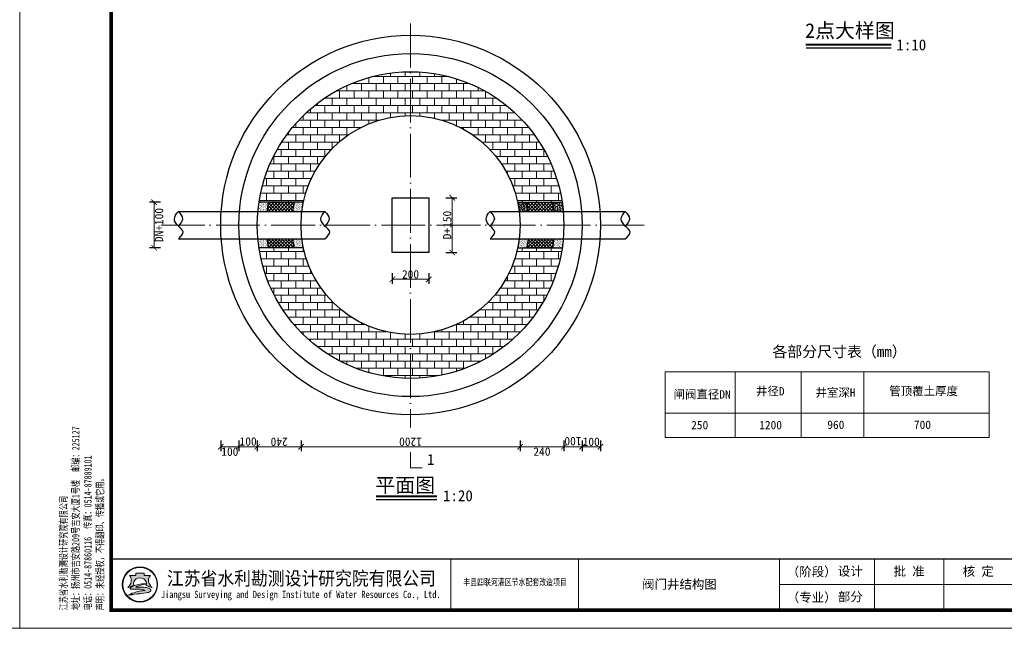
# Model space of a CAD drawing. Extents: x -27255 to 1448651, y 31034 to 8081248.
# Tile 52 of 198: x 585075 to 585344, y 3856936 to 3857103. Entities that reach past the tile are written whole.
import ezdxf
from ezdxf.enums import TextEntityAlignment as Align

# ---------------------------------------------------------------- set-up
doc = ezdxf.new("R2010")
doc.units = 0
doc.linetypes.add('ACAD_ISO04W100', pattern=[30, 24, -3, 0, -3])
doc.layers.get('0').update_dxf_attribs({"linetype": 'CONTINUOUS'})
for name, color, linetype, lineweight in [('0 中心线', 1, 'ACAD_ISO04W100', 13), ('0 可见轮廓线', 2, 'CONTINUOUS', 30), ('0 填充', 4, 'CONTINUOUS', 9), ('0 文字', 6, 'CONTINUOUS', 13), ('0.09标注线', 3, 'CONTINUOUS', 9), ('0.13填充', 8, 'CONTINUOUS', 9), ('0.13文字', 3, 'CONTINUOUS', 13), ('图框', 7, 'CONTINUOUS', 20), ('文字', 7, 'CONTINUOUS', 15)]:
    doc.layers.add(name, color=color, linetype=linetype, lineweight=lineweight)
doc.styles.add('-仿宋_GB2312', font='FangSong_GB2312.ttf')
doc.styles.add('LYJFS', font='times.ttf', dxfattribs={"width": 0.7})
doc.styles.add('仿宋', font='FangSong_GB2312.ttf', dxfattribs={"width": 0.7})
doc.styles.add('宋体', font='FangSong_GB2312.ttf')
doc.dimstyles.new('副本 (2) STANDARD', dxfattribs={"dimscale": 0, "dimtxt": 2.3, "dimasz": 1.5, "dimexe": 1.25, "dimexo": 1.5, "dimgap": 0.2, "dimtad": 1, "dimdec": 1, "dimzin": 0, "dimdsep": 46, "dimtxsty": '-仿宋_GB2312', "dimblk": 'ARCHTICK', "dimcen": 0.09, "dimadec": 0, "dimazin": 0, "dimtfac": 1, "dimtdec": 1, "dimtix": 1, "dimtmove": 2, "dimatfit": 3, "dimfxl": 1.7, "dimfxlon": 1, "dimtolj": 1, "dimtzin": 0, "dimlwd": 9, "dimarcsym": 0})

# ---------------------------------------------------------------- blocks, each defined once
blk = doc.blocks.new('_ARCHTICK')
at = {"color": 0, "linetype": 'ByBlock', "const_width": 0.15}
blk.add_lwpolyline([(-0.5, -0.5), (0.5, 0.5)], dxfattribs=at)
blk = doc.blocks.new('d4trtg')
h = blk.add_hatch(color=152)
h.dxf.hatch_style = 1
h.paths.add_polyline_path([(654246.3193193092, 3899725.409078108, 1), (654149.4769673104, 3899725.409078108, 1)])
h.paths.add_polyline_path([(654244.689577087, 3899725.409078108, 1), (654151.1067095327, 3899725.409078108, 1)], flags=16)
h = blk.add_hatch(color=152)
h.dxf.hatch_style = 1
edge = h.paths.add_edge_path()
edge.add_arc((654216.7300615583, 3899701.144012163), 14.62686968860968, 43.31770961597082, 70.37003522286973)
edge.add_arc((654202.9245894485, 3899662.43781051), 55.72140833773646, 70.37003522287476, 84.52854590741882)
edge.add_arc((654197.052297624, 3899601.131590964), 117.3082280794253, 84.5285459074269, 95.17746754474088)
edge.add_arc((654198.4691254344, 3899704.113250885), 18.32576248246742, 111.7965680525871, 130.9174013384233, ccw=False)
edge.add_arc((654217.4394684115, 3899656.675769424), 69.41576698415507, 98.84274785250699, 111.79656805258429, ccw=False)
edge.add_arc((654228.1102754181, 3899588.085080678), 138.8315339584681, 95.21036804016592, 98.84274785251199, ccw=False)
edge.add_ellipse((654197.8981433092, 3899728.334977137), major_axis=(-17.7501498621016, 0), ratio=0.8776980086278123, start_angle=172.6538623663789, end_angle=176.9129867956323)
edge.add_arc((654213.8325542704, 3899624.955280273), 102.5563365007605, 88.99992913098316, 98.52267106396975)
edge.add_arc((654209.8965974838, 3899651.220285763), 75.99805588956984, 98.5226710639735, 116.8491039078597)
edge.add_arc((654181.1331357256, 3899708.041207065), 12.31168505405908, 116.8491039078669, 139.2900683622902)
edge.add_arc((654173.2830714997, 3899714.795695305), 1.955690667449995, 139.2900683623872, 263.050638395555)
edge.add_arc((654175.1158058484, 3899729.831970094), 17.10324739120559, 263.0506383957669, 272.136251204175)
edge.add_arc((654186.8001782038, 3899416.594006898), 296.3525647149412, 88.46268833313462, 92.13625120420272, ccw=False)
edge.add_arc((654193.3818121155, 3899661.833379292), 51.02489061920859, 68.07113774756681, 88.46268833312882, ccw=False)
edge.add_arc((654234.506227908, 3899496.08092722), 214.2253735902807, 95.91294384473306, 98.79521578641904)
edge.add_arc((654220.8241236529, 3899584.51078353), 124.7433113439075, 98.79521578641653, 117.8496747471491)
edge.add_arc((654806.2087627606, 3897318.850026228), 2461.597634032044, 104.7703900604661, 105.15790668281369, ccw=False)
edge.add_line((654178.6340996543, 3899699.104834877), (654170.5934602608, 3899695.844113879))
edge.add_arc((654384.3496151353, 3898723.49134639), 995.5709910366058, 100.90627282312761, 102.39834375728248, ccw=False)
edge.add_line((654195.9846486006, 3899701.080338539), (654189.8745459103, 3899699.193213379))
edge.add_arc((654166.7652083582, 3899985.305806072), 287.044347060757, 274.6177604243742, 279.6944367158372)
edge.add_arc((654207.3949546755, 3899747.472955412), 45.76599921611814, 279.694436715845, 287.6119267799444)
edge.add_arc((654216.243616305, 3899719.598572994), 16.52082853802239, 287.6119267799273, 311.5140981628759)
edge.add_arc((654225.3686800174, 3899709.289677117), 2.753471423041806, 311.5140981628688, 403.3177096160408)
edge = h.paths.add_edge_path()
edge.add_arc((654242.1391779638, 3899736.786777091), 20.67819482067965, 138.9741968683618, 204.1180883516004, ccw=False)
edge.add_line((654226.5392573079, 3899750.359920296), (654209.5567490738, 3899750.359920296))
edge.add_line((654209.5567490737, 3899750.359920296), (654209.5567490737, 3899756.23053299))
edge.add_line((654209.5567490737, 3899756.23053299), (654186.2395375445, 3899756.23053299))
edge.add_line((654186.2395375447, 3899756.23053299), (654186.2395375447, 3899750.359920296))
edge.add_line((654186.2395375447, 3899750.359920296), (654169.2570293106, 3899750.359920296))
edge.add_arc((654153.6571086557, 3899736.786777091), 20.67819482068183, -24.118088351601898, 41.0258031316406, ccw=False)
edge.add_arc((654138.2813983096, 3899743.670490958), 37.52449961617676, 314.34412131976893, 335.8819116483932, ccw=False)
edge.add_arc((654157.8406418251, 3899747.198545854), 31.08765203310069, 282.3877277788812, 290.1465811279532)
edge.add_arc((654127.1774852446, 3899830.778947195), 120.1152469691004, 290.1465811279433, 296.6495194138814)
edge.add_ellipse((654197.8981433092, 3899728.334977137), major_axis=(-17.7501498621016, 0), ratio=0.8776980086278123, start_angle=176.9129867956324, end_angle=378.37473811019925, ccw=False)
edge.add_ellipse((654197.8981433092, 3899728.334977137), major_axis=(-17.7501498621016, 0), ratio=0.8776980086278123, start_angle=172.653862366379, end_angle=176.9129867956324, ccw=False)
edge.add_ellipse((654197.8981433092, 3899728.334977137), major_axis=(-17.7501498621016, 0), ratio=0.8776980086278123, start_angle=161.6252618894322, end_angle=172.653862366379, ccw=False)
edge.add_arc((654268.6188013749, 3899830.778947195), 120.1152469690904, 243.3504805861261, 249.853418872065)
edge.add_arc((654237.9556447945, 3899747.198545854), 31.08765203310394, 249.8534188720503, 257.61227222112)
edge.add_arc((654257.5148883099, 3899743.670490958), 37.52449961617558, 204.1180883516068, 225.6558786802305, ccw=False)
at = {"lineweight": 0}
for p, q in [((653868.4004973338, 3899605.327936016), (653868.4004973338, 3902577.336202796)), ((658071.2404705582, 3902577.336202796), (658071.2404705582, 3899605.327936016)), ((658021.2066613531, 3899725.409078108), (655949.806960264, 3899725.409078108)), ((658071.2404705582, 3899605.327936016), (653868.4004973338, 3899605.327936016))]:
    blk.add_line(p, q, dxfattribs=at)
for p, q in [((655049.1983945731, 3899795.456410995), (655049.1983945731, 3899655.361745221)), ((655399.4350590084, 3899795.456410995), (655399.4350590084, 3899655.361745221)), ((655949.806960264, 3899795.456410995), (655949.806960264, 3899655.361745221)), ((656209.9827681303, 3899795.456410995), (656209.9827681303, 3899655.361745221)), ((656400.1112431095, 3899795.456410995), (656400.1112431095, 3899655.361745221))]:
    blk.add_line(p, q)
at = {"lineweight": 0, "const_width": 10.0067618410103}
blk.add_lwpolyline([(654118.5695433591, 3902527.302393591), (658021.2066613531, 3902527.302393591), (658021.2066613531, 3899655.361745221), (654118.5695433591, 3899655.361745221)], close=True, dxfattribs=at)
at = {"lineweight": 0, "const_width": 4.002704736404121}
blk.add_lwpolyline([(658021.2066613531, 3899795.456410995), (654118.5695433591, 3899795.456410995)], dxfattribs=at)
at = {"color": 152}
for points in [[(654181.0529832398, 3899723.423913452, -0.02838203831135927), (654168.5479460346, 3899718.013005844, -0.03386732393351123), (654164.5097554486, 3899716.834668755, 0.09425397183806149), (654172.5302050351, 3899728.337281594, 0.2921547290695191), (654169.2570293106, 3899750.359920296), (654186.2395375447, 3899750.359920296), (654186.2395375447, 3899756.23053299), (654209.5567490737, 3899756.23053299), (654209.5567490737, 3899750.359920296), (654226.5392573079, 3899750.359920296, 0.29215472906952), (654223.2660815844, 3899728.337281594, 0.09425397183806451), (654231.2865311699, 3899716.834668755, -0.03386732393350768), (654227.2483405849, 3899718.013005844, -0.02838203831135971), (654214.7433033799, 3899723.423913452)], [(654215.6225359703, 3899727.495994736, 0.04157472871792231), (654198.6336295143, 3899726.379117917, 0.08013502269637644), (654175.5726574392, 3899719.025681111, 0.09823132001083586), (654171.8006163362, 3899716.071255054, 0.599439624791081), (654173.0464484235, 3899712.85437217, 0.03966424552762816), (654175.7533461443, 3899712.7406093, -0.01603031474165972), (654194.7507043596, 3899712.839904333, -0.08921046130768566), (654212.4373190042, 3899709.166529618, 0.01257694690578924), (654201.7504573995, 3899707.787257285, 0.08333285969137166), (654162.549863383, 3899694.805861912, -0.001690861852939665), (654178.6340996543, 3899699.104834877), (654170.5934602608, 3899695.844113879, -0.006510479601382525), (654195.9846486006, 3899701.080338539), (654189.8745459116, 3899699.193213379, 0.02215480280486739), (654215.101659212, 3899702.360502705, 0.03456031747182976), (654221.242295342, 3899703.852113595, 0.1046726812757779), (654227.1936927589, 3899707.227897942, 0.4234638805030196), (654227.3719977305, 3899711.178677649, 0.1185893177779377), (654221.6438736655, 3899714.920795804, 0.06185687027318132), (654208.2376153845, 3899717.905342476, 0.04649815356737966), (654186.4662944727, 3899717.961197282, -0.08362449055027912), (654191.6645458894, 3899721.128869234, -0.05658197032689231), (654206.7686614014, 3899725.266458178, -0.01585057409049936), (654215.5025964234, 3899726.342960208)]]:
    blk.add_lwpolyline(points, format="xyb", dxfattribs=at)
for radius in [48.42117599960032, 46.79143377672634]:
    blk.add_circle((654197.8981433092, 3899725.409078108), radius, dxfattribs=at)
blk.add_arc((654217.4394684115, 3899656.675769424), 69.41576698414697, 98.8427478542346, 111.796568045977, dxfattribs=at)
for start_param, end_param in [(2.820892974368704, 6.603884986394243), (3.013378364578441, 3.087714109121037)]:
    blk.add_ellipse((654197.8981433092, 3899728.334977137), major_axis=(-17.7501498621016, 0), ratio=0.8776980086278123, start_param=start_param, end_param=end_param, dxfattribs=at)
at = {"style": '宋体'}
for s, height, width, p in [('江苏省水利勘测设计研究院有限公司', 37.52535690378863, 0.9, (654640.1952124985, 3899742.929376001)), ('丰县四联河灌区节水配套改造项目', 18.01217131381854, 0.75, (655225.535190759, 3899732.299860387)), ('Jiangsu Surveying and Design Institute of Water Resources Co., Ltd.', 20.0135236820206, 0.8, (654638.4727689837, 3899695.522921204))]:
    blk.add_text(s, height=height, dxfattribs=dict(at, width=width)).set_placement(p, align=Align.MIDDLE)
at = {"style": 'LYJFS'}
for s, p in [('（阶段）', (656038.2059940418, 3899760.432744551)), ('（专业）', (656038.2059940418, 3899690.385411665))]:
    blk.add_text(s, height=25.01690460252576, dxfattribs=at).set_placement(p, align=Align.MIDDLE_CENTER)
at = {"insert": (654101.5093347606, 3899654.544439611), "char_height": 20.0135236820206, "attachment_point": 7, "rotation": 90, "style": '仿宋'}
blk.add_mtext('江苏省水利勘测设计研究院有限公司\\P地址：扬州市吉安路209号吉安大厦1号楼  邮编：225127\\P电话：0514-87860116  传真：0514-87889101\\P声明：未经授权，不得翻印、传播或它用。', dxfattribs=at)
at = {"char_height": 25.01690460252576, "attachment_point": 5, "style": '宋体'}
for s, insert in [('设计', (656143.9596908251, 3899760.432744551)), ('批 准', (656305.0470056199, 3899760.432744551)), ('核 定', (656494.550057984, 3899760.154778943)), ('部分', (656143.9596908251, 3899690.385411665))]:
    blk.add_mtext(s, dxfattribs=dict(at, insert=insert))

msp = doc.modelspace()

# ---------------------------------------------------------------- hatches: boundary and pattern name
at = {"layer": '0 填充'}
h = msp.add_hatch(dxfattribs=at)
h.set_pattern_fill('AR-B816', color=256, scale=0.2500000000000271, style=0)
h.set_pattern_definition([(0, (574966.1832448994, 3866209.385012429), (0, 2.000000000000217), []), (90, (574966.1832448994, 3866209.385012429), (-2.000000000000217, 2.000000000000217), [2.000000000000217, -2.000000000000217])])
h.paths.add_polyline_path([(585210.0037043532, 3857056.385249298), (585222.4849153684, 3857056.385249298, 0.347144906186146), (585181.6322838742, 3857088.635249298), (585181.6322838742, 3857076.635249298, -0.3202681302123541)])
h.paths.add_polyline_path([(585140.7796523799, 3857056.385249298), (585153.2608633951, 3857056.385249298, -0.3202681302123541), (585181.6322838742, 3857076.635249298), (585181.6322838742, 3857088.635249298, 0.347144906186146)])
h.paths.add_polyline_path([(585181.6322838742, 3857004.635249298), (585181.6322838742, 3857016.635249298, -0.3202681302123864), (585153.2608633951, 3857036.885249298), (585140.7796523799, 3857036.885249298, 0.3471449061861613)])
h.paths.add_polyline_path([(585222.4849153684, 3857036.885249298), (585210.0037043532, 3857036.885249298, -0.3202681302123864), (585181.6322838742, 3857016.635249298), (585181.6322838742, 3857004.635249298, 0.3471449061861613)])
edge = h.paths.add_edge_path()
edge.add_line((585210.9740203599, 3857052.885249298), (585223.1646507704, 3857052.885249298))
edge.add_arc((585181.6322838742, 3857046.635249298), 42.00000000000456, 8.557943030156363, 13.42326360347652)
edge.add_line((585222.4849153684, 3857056.385249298), (585210.0037043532, 3857056.385249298))
edge.add_arc((585181.6322838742, 3857046.635249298), 30.00000000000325, 12.024699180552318, 18.96557498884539, ccw=False)
edge = h.paths.add_edge_path()
edge.add_line((585140.0999169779, 3857052.885249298), (585152.2905473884, 3857052.885249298))
edge.add_arc((585181.6322838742, 3857046.635249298), 30.00000000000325, 161.0344250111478, 167.9753008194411, ccw=False)
edge.add_line((585153.2608633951, 3857056.385249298), (585140.7796523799, 3857056.385249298))
edge.add_arc((585181.6322838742, 3857046.635249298), 42.00000000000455, 166.5767363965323, 171.4420569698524)
edge = h.paths.add_edge_path()
edge.add_line((585223.1646507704, 3857040.385249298), (585210.9740203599, 3857040.385249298))
edge.add_arc((585181.6322838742, 3857046.635249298), 30.00000000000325, 341.0344250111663, 347.97530081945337, ccw=False)
edge.add_line((585210.0037043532, 3857036.885249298), (585222.4849153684, 3857036.885249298))
edge.add_arc((585181.6322838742, 3857046.635249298), 42.00000000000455, 346.5767363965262, 351.4420569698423)
edge = h.paths.add_edge_path()
edge.add_line((585152.2905473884, 3857040.385249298), (585140.0999169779, 3857040.385249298))
edge.add_arc((585181.6322838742, 3857046.635249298), 42.00000000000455, 188.5579430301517, 193.4232636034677)
edge.add_line((585140.7796523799, 3857036.885249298), (585153.2608633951, 3857036.885249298))
edge.add_arc((585181.6322838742, 3857046.635249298), 30.00000000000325, 192.0246991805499, 198.965574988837, ccw=False)
h = msp.add_hatch(dxfattribs=at)
h.set_pattern_fill('AR-SAND', color=256, scale=0.01000000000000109, angle=90, style=0)
h.set_pattern_definition([(52.5, (586255.6231505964, 3857293.158247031), (0.4894132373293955, -0.01600031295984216), [0, -0.3860800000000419, 0, -0.4318000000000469, 0, -0.4127500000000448]), (82.49999999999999, (586255.6231505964, 3857293.158247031), (0.7168251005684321, 0.4495232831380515), [0, -0.2082800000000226, 0, -0.3479800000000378, 0, -0.1333500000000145]), (122.5, (586255.6231505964, 3857292.84582703), (0.001437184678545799, 0.7909923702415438), [0, -0.1270000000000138, 0, -0.4572000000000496, 0, -0.5969000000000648]), (132.5, (586255.6231505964, 3857292.84582703), (0.2229293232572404, 0.76355645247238), [0, -0.06350000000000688, 0, -0.2997200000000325, 0, -0.3429000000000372])])
h.paths.add_polyline_path([(585140.0999169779, 3857052.885249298), (585142.6298801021, 3857052.885249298, 0.0159552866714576), (585142.3106931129, 3857050.385249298), (585139.800029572, 3857050.385249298, -0.01499100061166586)])
h.paths.add_polyline_path([(585149.7389068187, 3857052.885249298), (585152.2905473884, 3857052.885249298, 0.02113883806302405), (585151.8675816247, 3857050.385249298), (585149.3493549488, 3857050.385249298, -0.01947020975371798)])
h = msp.add_hatch(dxfattribs=at)
h.set_pattern_fill('ANSI37', color=256, scale=0.2000000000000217, angle=90, style=0)
h.set_pattern_definition([(45, (586255.6231505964, 3857293.158247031), (0.4490128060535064, -0.4490128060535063), []), (315, (586255.6231505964, 3857293.158247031), (-0.4490128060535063, -0.4490128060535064), [])])
h.paths.add_polyline_path([(585142.6298801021, 3857052.885249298), (585149.7389068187, 3857052.885249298, 0.01947020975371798), (585149.3493549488, 3857050.385249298), (585142.3106931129, 3857050.385249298, -0.01595528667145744)])
h = msp.add_hatch(dxfattribs=at)
h.set_pattern_fill('AR-SAND', color=256, scale=0.01000000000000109, angle=90, style=0)
h.set_pattern_definition([(127.5, (584107.6414171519, 3857293.158247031), (-0.4894132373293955, -0.01600031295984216), [0, -0.3860800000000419, 0, -0.4318000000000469, 0, -0.4127500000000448]), (97.49999999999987, (584107.6414171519, 3857293.158247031), (-0.7168251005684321, 0.4495232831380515), [0, -0.2082800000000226, 0, -0.3479800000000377, 0, -0.1333500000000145]), (57.49999999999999, (584107.6414171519, 3857292.84582703), (-0.001437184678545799, 0.7909923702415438), [0, -0.1270000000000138, 0, -0.4572000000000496, 0, -0.5969000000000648]), (47.5, (584107.6414171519, 3857292.84582703), (-0.2229293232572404, 0.76355645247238), [0, -0.06350000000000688, 0, -0.2997200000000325, 0, -0.3429000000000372])])
h.paths.add_polyline_path([(585223.4645381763, 3857050.385249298, 0.014991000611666), (585223.1646507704, 3857052.885249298), (585220.6346876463, 3857052.885249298, -0.01595528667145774), (585220.9538746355, 3857050.385249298)])
h.paths.add_polyline_path([(585213.9152127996, 3857050.385249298, 0.01947020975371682), (585213.5256609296, 3857052.885249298), (585210.9740203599, 3857052.885249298, -0.02113883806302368), (585211.3969861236, 3857050.385249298)])
h = msp.add_hatch(dxfattribs=at)
h.set_pattern_fill('ANSI37', color=256, scale=0.2000000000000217, angle=90, style=0)
h.set_pattern_definition([(135, (584107.6414171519, 3857293.158247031), (-0.4490128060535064, -0.4490128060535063), []), (225, (584107.6414171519, 3857293.158247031), (0.4490128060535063, -0.4490128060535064), [])])
h.paths.add_polyline_path([(585213.5256609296, 3857052.885249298, -0.01947020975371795), (585213.9152127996, 3857050.385249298), (585220.9538746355, 3857050.385249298, 0.01595528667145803), (585220.6346876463, 3857052.885249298)])
h = msp.add_hatch(dxfattribs=at)
h.set_pattern_fill('AR-SAND', color=256, scale=0.01000000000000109, angle=90, style=0)
h.set_pattern_definition([(307.5, (586255.6231505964, 3856800.112251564), (0.4894132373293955, 0.01600031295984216), [0, -0.3860800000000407, 0, -0.4318000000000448, 0, -0.4127500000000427]), (277.5, (586255.6231505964, 3856800.112251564), (0.7168251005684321, -0.4495232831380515), [0, -0.2082800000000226, 0, -0.3479800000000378, 0, -0.1333500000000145]), (237.5, (586255.6231505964, 3856800.424671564), (0.001437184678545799, -0.7909923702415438), [0, -0.1270000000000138, 0, -0.4572000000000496, 0, -0.5969000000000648]), (227.5, (586255.6231505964, 3856800.424671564), (0.2229293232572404, -0.76355645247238), [0, -0.06350000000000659, 0, -0.2997200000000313, 0, -0.342900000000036])])
h.paths.add_polyline_path([(585140.0999169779, 3857040.385249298), (585142.6298801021, 3857040.385249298, -0.0159552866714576), (585142.3106931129, 3857042.885249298), (585139.800029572, 3857042.885249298, 0.01499100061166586)])
h.paths.add_polyline_path([(585149.7389068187, 3857040.385249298), (585152.2905473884, 3857040.385249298, -0.02113883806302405), (585151.8675816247, 3857042.885249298), (585149.3493549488, 3857042.885249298, 0.01947020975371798)])
h = msp.add_hatch(dxfattribs=at)
h.set_pattern_fill('ANSI37', color=256, scale=0.2000000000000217, angle=90, style=0)
h.set_pattern_definition([(315, (586255.6231505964, 3856800.112251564), (0.4490128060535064, 0.4490128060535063), []), (45.00000000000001, (586255.6231505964, 3856800.112251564), (-0.4490128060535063, 0.4490128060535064), [])])
h.paths.add_polyline_path([(585142.6298801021, 3857040.385249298), (585149.7389068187, 3857040.385249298, -0.01947020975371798), (585149.3493549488, 3857042.885249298), (585142.3106931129, 3857042.885249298, 0.01595528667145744)])
h = msp.add_hatch(dxfattribs=at)
h.set_pattern_fill('AR-SAND', color=256, scale=0.01000000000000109, angle=90, style=0)
h.set_pattern_definition([(232.5, (584107.6414171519, 3856800.112251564), (-0.4894132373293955, 0.01600031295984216), [0, -0.3860800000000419, 0, -0.4318000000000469, 0, -0.4127500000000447]), (262.5, (584107.6414171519, 3856800.112251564), (-0.7168251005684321, -0.4495232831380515), [0, -0.2082800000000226, 0, -0.3479800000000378, 0, -0.1333500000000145]), (302.5, (584107.6414171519, 3856800.424671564), (-0.001437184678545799, -0.7909923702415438), [0, -0.1270000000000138, 0, -0.4572000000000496, 0, -0.5969000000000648]), (312.5, (584107.6414171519, 3856800.424671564), (-0.2229293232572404, -0.76355645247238), [0, -0.0635000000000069, 0, -0.2997200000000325, 0, -0.3429000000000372])])
h.paths.add_polyline_path([(585223.1646507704, 3857040.385249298), (585220.6346876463, 3857040.385249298, 0.0159552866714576), (585220.9538746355, 3857042.885249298), (585223.4645381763, 3857042.885249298, -0.01499100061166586)])
h.paths.add_polyline_path([(585213.5256609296, 3857040.385249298), (585210.9740203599, 3857040.385249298, 0.02113883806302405), (585211.3969861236, 3857042.885249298), (585213.9152127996, 3857042.885249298, -0.01947020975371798)])
h = msp.add_hatch(dxfattribs=at)
h.set_pattern_fill('ANSI37', color=256, scale=0.2000000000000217, angle=90, style=0)
h.set_pattern_definition([(225, (584107.6414171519, 3856800.112251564), (-0.4490128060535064, 0.4490128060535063), []), (135, (584107.6414171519, 3856800.112251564), (0.4490128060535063, 0.4490128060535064), [])])
h.paths.add_polyline_path([(585220.6346876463, 3857040.385249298), (585213.5256609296, 3857040.385249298, 0.01947020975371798), (585213.9152127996, 3857042.885249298), (585220.9538746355, 3857042.885249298, -0.01595528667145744)])

# ---------------------------------------------------------------- linework, layer by layer
for p, q in [((585313.3190472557, 3857095.13112774), (585290.0054627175, 3857095.13112774)), ((585188.8349556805, 3856971.354415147), (585172.1757538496, 3856971.354415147))]:
    msp.add_line(p, q)
at = {"layer": '0 中心线', "ltscale": 0.5}
for p, q in [((585181.6322838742, 3857101.847778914), (585181.6322838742, 3856991.154039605)), ((585113.2746581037, 3857046.635249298), (585245.6015323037, 3857046.635249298))]:
    msp.add_line(p, q, dxfattribs=at)
at = {"layer": '0 可见轮廓线'}
for p, q in [((585152.2905473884, 3857052.885249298), (585140.0999169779, 3857052.885249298)), ((585210.9740203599, 3857052.885249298), (585223.1646507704, 3857052.885249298)), ((585118.0174003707, 3857050.385249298), (585158.170937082, 3857050.385249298)), ((585203.4197379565, 3857050.385249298), (585240.4602238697, 3857050.385249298)), ((585118.0174003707, 3857042.885249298), (585158.170937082, 3857042.885249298)), ((585203.4197379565, 3857042.885249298), (585240.4602238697, 3857042.885249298)), ((585152.2905473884, 3857040.385249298), (585140.0999169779, 3857040.385249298)), ((585210.9740203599, 3857040.385249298), (585223.1646507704, 3857040.385249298))]:
    msp.add_line(p, q, dxfattribs=at)
msp.add_lwpolyline([(585176.6322838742, 3857054.135249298), (585186.6322838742, 3857054.135249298), (585186.6322838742, 3857039.135249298), (585176.6322838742, 3857039.135249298)], close=True, dxfattribs=at)
at = {"layer": '0 可见轮廓线', "const_width": 0.3}
msp.add_lwpolyline([(585184.8243917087, 3856980.107727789), (585181.6322838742, 3856980.107727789), (585181.6322838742, 3856984.488486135)], dxfattribs=at)
at = {"layer": '0 可见轮廓线'}
for radius in [52.00000000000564, 47.00000000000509, 42.00000000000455, 30.00000000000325]:
    msp.add_circle((585181.6322838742, 3857046.635249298), radius, dxfattribs=at)
for radius, start, end in [(39.50000000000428, 170.8959508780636, 174.5523229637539), (32.50000000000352, 168.9125107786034, 173.3741904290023), (32.50000000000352, 6.625809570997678, 11.08748922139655), (39.50000000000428, 5.447677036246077, 9.104049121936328), (39.50000000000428, 185.447677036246, 189.1040491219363), (32.50000000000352, 186.6258095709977, 191.0874892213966), (32.50000000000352, 348.9125107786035, 353.3741904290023), (39.50000000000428, 350.8959508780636, 354.5523229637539)]:
    msp.add_arc((585181.6322838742, 3857046.635249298), radius, start, end, dxfattribs=at)
for points in [[(585118.0174003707, 3857042.885249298), (585119.3316158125, 3857044.740232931), (585118.0174003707, 3857046.371025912), (585116.9226625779, 3857048.285436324), (585118.0174003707, 3857050.385249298)], [(585118.0174003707, 3857050.385249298), (585119.1899130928, 3857048.356339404), (585118.0174003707, 3857046.371025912)], [(585158.170937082, 3857042.885249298), (585159.4851525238, 3857044.740232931), (585158.170937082, 3857046.371025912), (585157.0761992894, 3857048.285436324), (585158.170937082, 3857050.385249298)], [(585158.170937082, 3857050.385249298), (585159.3434498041, 3857048.356339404), (585158.170937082, 3857046.371025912)], [(585203.4197379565, 3857042.885249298), (585204.7339533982, 3857044.740232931), (585203.4197379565, 3857046.371025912), (585202.3250001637, 3857048.285436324), (585203.4197379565, 3857050.385249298)], [(585203.4197379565, 3857050.385249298), (585204.5922506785, 3857048.356339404), (585203.4197379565, 3857046.371025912)], [(585240.4602238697, 3857042.885249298), (585241.7744393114, 3857044.740232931), (585240.4602238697, 3857046.371025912), (585239.3654860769, 3857048.285436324), (585240.4602238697, 3857050.385249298)], [(585240.4602238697, 3857050.385249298), (585241.6327365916, 3857048.356339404), (585240.4602238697, 3857046.371025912)]]:
    msp.add_spline(points, degree=3, dxfattribs=at)
at = {"layer": '0 文字'}
for p, q in [((585251.3664620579, 3857006.449323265), (585270.5346211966, 3857006.449323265)), ((585251.3664620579, 3857006.449323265), (585251.3664620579, 3856995.09346771)), ((585270.5346211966, 3857006.449323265), (585288.650084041, 3857006.449323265)), ((585270.5346211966, 3857006.449323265), (585270.5346211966, 3856995.09346771)), ((585288.650084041, 3857006.449323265), (585305.8182404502, 3857006.449323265)), ((585288.650084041, 3857006.449323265), (585288.650084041, 3856995.09346771)), ((585305.8182404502, 3857006.449323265), (585340.136873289, 3857006.449323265)), ((585305.8182404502, 3857006.449323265), (585305.8182404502, 3856995.09346771)), ((585340.136873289, 3857006.449323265), (585340.136873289, 3856995.09346771)), ((585251.3664620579, 3856995.09346771), (585270.5346211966, 3856995.09346771)), ((585251.3664620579, 3856995.09346771), (585251.3664620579, 3856988.426801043)), ((585270.5346211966, 3856995.09346771), (585288.650084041, 3856995.09346771)), ((585270.5346211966, 3856995.09346771), (585270.5346211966, 3856988.426801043)), ((585288.650084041, 3856995.09346771), (585305.8182404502, 3856995.09346771)), ((585288.650084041, 3856995.09346771), (585288.650084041, 3856988.426801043)), ((585305.8182404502, 3856995.09346771), (585340.136873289, 3856995.09346771)), ((585305.8182404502, 3856995.09346771), (585305.8182404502, 3856988.426801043)), ((585340.136873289, 3856995.09346771), (585340.136873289, 3856988.426801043)), ((585251.3664620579, 3856988.426801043), (585270.5346211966, 3856988.426801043)), ((585270.5346211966, 3856988.426801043), (585288.650084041, 3856988.426801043)), ((585288.650084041, 3856988.426801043), (585305.8182404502, 3856988.426801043)), ((585305.8182404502, 3856988.426801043), (585340.136873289, 3856988.426801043))]:
    msp.add_line(p, q, dxfattribs=at)
at = {"layer": '0.13填充', "color": 7, "lineweight": 40, "ltscale": 0.005}
for p, q in [((585313.3190472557, 3857095.995925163), (585289.9521869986, 3857095.995925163)), ((585188.8349556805, 3856972.21921257), (585172.1757538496, 3856972.21921257))]:
    msp.add_line(p, q, dxfattribs=at)

# ---------------------------------------------------------------- block references
at = {"layer": '图框', "xscale": 0.09999999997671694, "yscale": 0.1000000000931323, "zscale": 0.1}
for p in [(519267.4296054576, 3466975.608413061), (519687.7136026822, 3466975.60841306)]:
    msp.add_blockref('d4trtg', p, dxfattribs=at)

# ---------------------------------------------------------------- texts
at = {"layer": '0.09标注线', "color": 7, "style": '-仿宋_GB2312'}
for s, height, p in [('各部分尺寸表（mm）', 3, (585280.7401962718, 3857010.466043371)), ('闸阀直径DN', 2.296, (585253.7030810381, 3856999.093296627))]:
    msp.add_text(s, height=height, dxfattribs=at).set_placement(p)
at = {"layer": '0.09标注线', "color": 7, "char_height": 2.296, "attachment_point": 1, "style": '-仿宋_GB2312'}
for s, insert, width in [('井径D', (585276.2830208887, 3857002.24123249), 14.70201936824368), ('井室深H', (585292.5765650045, 3857001.873753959), 14.70201936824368), ('管顶覆土厚度', (585312.8044933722, 3857002.294604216), 28.16621128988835), ('250', (585258.5034783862, 3856992.984959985), 14.70201936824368), ('1200', (585277.1410198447, 3856992.985037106), 14.70201936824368), ('960', (585295.8078420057, 3856993.066694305), 14.70201936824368), ('700', (585319.5305663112, 3856993.066694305), 14.70201936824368)]:
    msp.add_mtext(s, dxfattribs=dict(at, insert=insert, width=width))
at = {"layer": '0.13文字', "linetype": 'Continuous', "lineweight": 13, "insert": (585228.0685735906, 3856949.476033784), "char_height": 2.5, "width": 66.66109248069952, "attachment_point": 1, "style": 'LYJFS'}
msp.add_mtext('{\\fFangSong_GB2312|b0|i0|c134|p49;\\W1;          阀门井结构图}', dxfattribs=at)
at = {"layer": '文字', "color": 7, "style": '-仿宋_GB2312'}
for s, height, p in [('2点大样图', 4, (585289.7450436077, 3857097.935197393)), ('1:10', 3, (585314.7420637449, 3857094.520092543)), ('1', 3, (585186.1652993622, 3856980.918178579)), ('平面图', 4, (585171.9946762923, 3856973.369464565)), ('1:20', 3, (585190.5343489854, 3856970.977390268))]:
    msp.add_text(s, height=height, dxfattribs=at).set_placement(p)

# ---------------------------------------------------------------- dimensions: what is measured, and where the dimension line sits
at = {"layer": '0.09标注线'}
for base, p1, p2, text in [((585193.0351267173, 3857054.135249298), (585186.6322838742, 3857039.135249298), (585186.6322838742, 3857054.135249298), 'D+150'), ((585111.3842832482, 3857040.385249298), (585140.0999169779, 3857052.885249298), (585140.0999169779, 3857040.385249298), 'DN+100')]:
    msp.add_linear_dim(base=base, p1=p1, p2=p2, angle=90, text=text, dimstyle='副本 (2) STANDARD', override={"dimscale": 1, "dimtxt": 2.3, "dimdec": 0, "dimlfac": 20}, dxfattribs=at).render()
for base, p1, p2 in [((585129.6322838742, 3856985.888520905), (585134.6322838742, 3857046.635249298), (585129.6322838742, 3857046.635249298)), ((585211.6322838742, 3856985.888520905), (585223.6322838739, 3857046.635401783), (585211.6322838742, 3857046.635249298)), ((585233.6322838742, 3856985.888520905), (585228.6322838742, 3857046.635249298), (585233.6322838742, 3857046.635249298)), ((585186.6322838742, 3857031.769938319), (585176.6322838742, 3857039.135249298), (585186.6322838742, 3857039.135249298))]:
    msp.add_linear_dim(base=base, p1=p1, p2=p2, dimstyle='副本 (2) STANDARD', override={"dimscale": 1, "dimtxt": 2.3, "dimdec": 0, "dimlfac": 20}, dxfattribs=at).render()
msp.add_linear_dim(base=(585139.6322838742, 3856985.888520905), p1=(585134.6322838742, 3857046.635249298), p2=(585139.6322838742, 3857046.635249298), location=(585137.132486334, 3856987.316634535), dimstyle='副本 (2) STANDARD', override={"dimscale": 1, "dimtxt": 2.3, "dimdec": 0, "dimlfac": 20}, dxfattribs=at).render()
for base, p1, p2 in [((585151.6322838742, 3856985.888520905), (585139.6322838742, 3857046.635249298), (585151.6322838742, 3857046.635249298)), ((585211.6322838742, 3856985.888520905), (585151.6322838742, 3857046.635249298), (585211.6322838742, 3857046.635249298))]:
    msp.add_linear_dim(base=base, p1=p1, p2=p2, angle=180, dimstyle='副本 (2) STANDARD', override={"dimscale": 1, "dimtxt": 2.3, "dimdec": 0, "dimlfac": 20}, dxfattribs=at).render()
msp.add_linear_dim(base=(585223.6322838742, 3856985.888520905), p1=(585228.6322838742, 3857046.635249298), p2=(585223.6322838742, 3857046.635249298), angle=180, location=(585226.132486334, 3856987.395065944), dimstyle='副本 (2) STANDARD', override={"dimscale": 1, "dimtxt": 2.3, "dimdec": 0, "dimlfac": 20}, dxfattribs=at).render()

doc.saveas('drawing.dxf')
